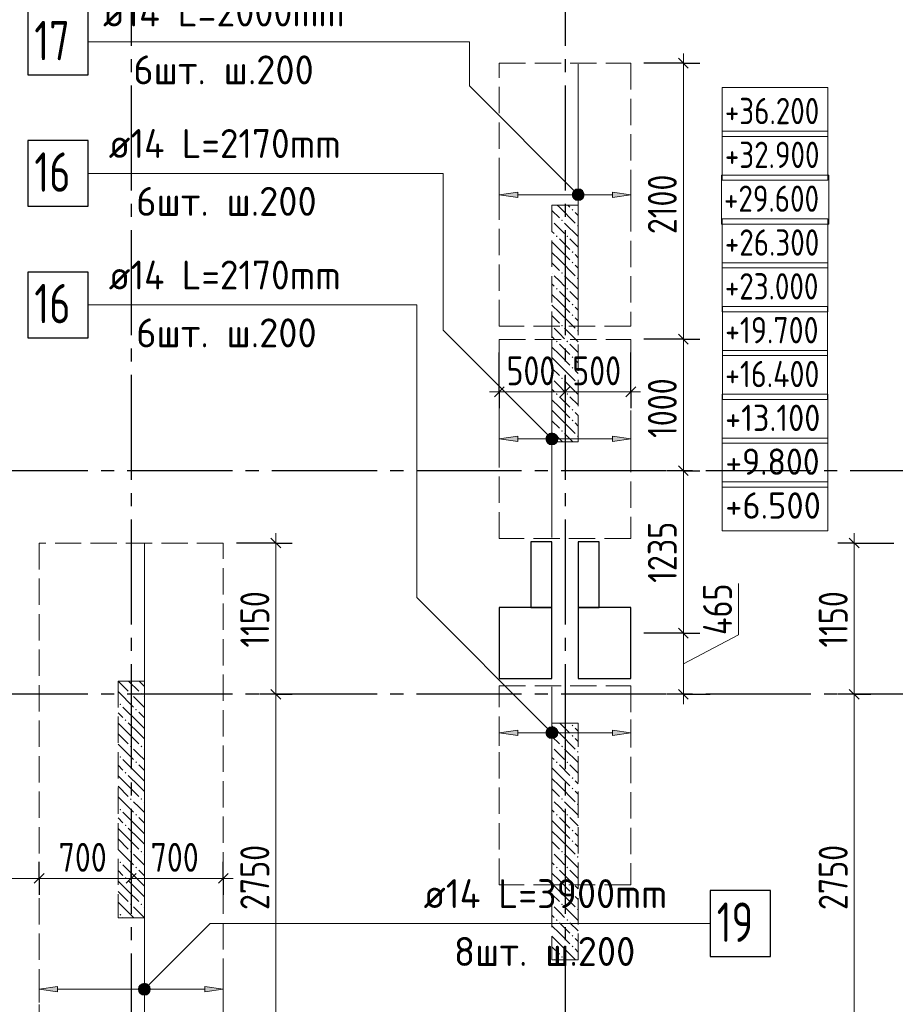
# Model space of a CAD drawing. Header units: millimetres. Extents: x 0 to 61017, y 0 to 42000.
# Tile 15 of 24: x 24091 to 30752, y 24742 to 32230. Entities that reach past the tile are written whole.
import ezdxf

# ---------------------------------------------------------------- set-up
doc = ezdxf.new("R2010")
doc.units = ezdxf.units.MM
doc.linetypes.add('______2', pattern=[270, 200, -70])
doc.linetypes.add('______5', pattern=[1100, 800, -100, 100, -100])
for name, color, linetype, lineweight in [('Standard', 7, 'Continuous', 25), ('Высотные отметки', 7, 'Continuous', 25), ('ДОП Верх по У', 7, 'Continuous', 25), ('ЖБ Пилон', 180, 'Continuous', 25), ('Оси', 40, '______5', 18), ('Позиционная метка номер позиции', 7, 'Continuous', 13), ('Примечания', 7, 'Continuous', 25)]:
    doc.layers.add(name, color=color, linetype=linetype, lineweight=lineweight)
doc.layers.add('ЖБ Перекрытие верхний уровень', color=7, linetype='Continuous', lineweight=25, true_color=0xe0e0ff)
doc.styles.add('GOST 2.304-81', font='txt')
doc.styles.add('ISOCPEUR', font='txt')

msp = doc.modelspace()

# ---------------------------------------------------------------- hatches: boundary and pattern name
at = {"layer": 'ДОП Верх по У', "linetype": 'Continuous', "lineweight": 13, "transparency": 33554687}
for points in [[(28307.7, 30917.7), (28321.2, 30866.7), (28321.2, 30931.2)], [(28321.2, 30931.2), (28340, 30861.5), (28340, 30936.5)], [(28321.2, 30931.2), (28321.2, 30866.7), (28340, 30861.5)], [(28340, 30936.5), (28340, 30861.5), (28358.7, 30866.7)], [(28340, 30936.5), (28358.7, 30866.7), (28358.7, 30931.2)], [(28358.7, 30931.2), (28358.7, 30866.7), (28372.2, 30880.2)], [(28358.7, 30931.2), (28372.2, 30880.2), (28372.2, 30917.7)], [(28307.7, 30880.2), (28307.7, 30917.7), (28302.5, 30899)], [(28307.7, 30917.7), (28307.7, 30880.2), (28321.2, 30866.7)], [(28372.2, 30917.7), (28372.2, 30880.2), (28377.5, 30899)], [(28600, 30879), (28740, 30899), (28600, 30919)], [(28107.7, 29023.2), (28107.7, 29060.7), (28102.5, 29042)], [(28107.7, 29060.7), (28121.2, 29009.7), (28121.2, 29074.2)], [(28107.7, 29060.7), (28107.7, 29023.2), (28121.2, 29009.7)], [(28121.2, 29074.2), (28140, 29004.5), (28140, 29079.5)], [(28121.2, 29074.2), (28121.2, 29009.7), (28140, 29004.5)], [(28140, 29079.5), (28140, 29004.5), (28158.7, 29009.7)], [(28140, 29079.5), (28158.7, 29009.7), (28158.7, 29074.2)], [(28158.7, 29074.2), (28158.7, 29009.7), (28172.2, 29023.2)], [(28158.7, 29074.2), (28172.2, 29023.2), (28172.2, 29060.7)], [(28172.2, 29060.7), (28172.2, 29023.2), (28177.5, 29042)], [(28600, 29022), (28740, 29042), (28600, 29062)], [(28107.7, 26789.1), (28107.7, 26826.6), (28102.5, 26807.8)], [(28107.7, 26826.6), (28121.2, 26775.6), (28121.2, 26840.1)], [(28107.7, 26826.6), (28107.7, 26789.1), (28121.2, 26775.6)], [(28121.2, 26840.1), (28140, 26770.3), (28140, 26845.3)], [(28121.2, 26840.1), (28121.2, 26775.6), (28140, 26770.3)], [(28140, 26845.3), (28140, 26770.3), (28158.7, 26775.6)], [(28140, 26845.3), (28158.7, 26775.6), (28158.7, 26840.1)], [(28158.7, 26840.1), (28158.7, 26775.6), (28172.2, 26789.1)], [(28158.7, 26840.1), (28172.2, 26789.1), (28172.2, 26826.6)], [(28172.2, 26826.6), (28172.2, 26789.1), (28177.5, 26807.8)], [(28600, 26787.8), (28740, 26807.8), (28600, 26827.8)], [(25007.7, 24838.2), (25007.7, 24875.7), (25002.5, 24857)], [(25007.7, 24875.7), (25021.2, 24824.7), (25021.2, 24889.2)], [(25007.7, 24875.7), (25007.7, 24838.2), (25021.2, 24824.7)], [(25021.2, 24889.2), (25040, 24819.5), (25040, 24894.5)], [(25021.2, 24889.2), (25021.2, 24824.7), (25040, 24819.5)], [(25040, 24894.5), (25040, 24819.5), (25058.7, 24824.7)], [(25040, 24894.5), (25058.7, 24824.7), (25058.7, 24889.2)], [(25058.7, 24889.2), (25058.7, 24824.7), (25072.2, 24838.2)], [(25058.7, 24889.2), (25072.2, 24838.2), (25072.2, 24875.7)], [(25072.2, 24875.7), (25072.2, 24838.2), (25077.5, 24857)], [(25500, 24837), (25640, 24857), (25500, 24877)]]:
    msp.add_hatch(color=7, dxfattribs=at).paths.add_polyline_path(points)
for points in [[(27880, 30879), (27740, 30899), (27880, 30919)], [(27880, 29022), (27740, 29042), (27880, 29062)], [(27880, 26787.8), (27740, 26807.8), (27880, 26827.8)], [(24380, 24837), (24240, 24857), (24380, 24877)]]:
    msp.add_hatch(color=7, dxfattribs=at).paths.add_polyline_path(points, flags=16)
at = {"layer": 'ЖБ Пилон', "linetype": 'Continuous', "lineweight": 18, "transparency": 33554687}
for points in [[(28290.5, 30783.1), (28296.9, 30789.6), (28303.4, 30783.1), (28296.9, 30776.6)], [(28140, 30706.6), (28143.5, 30703.1), (28140, 30699.7)], [(28210.4, 30703.1), (28216.9, 30709.6), (28223.4, 30703.1), (28216.9, 30696.6)], [(28330.5, 30663.1), (28337, 30669.6), (28340, 30666.6), (28340, 30659.7), (28337, 30656.6)], [(28170.5, 30583.1), (28177, 30589.6), (28183.5, 30583.1), (28177, 30576.6)], [(28250.5, 30583.1), (28257, 30589.6), (28263.5, 30583.1), (28257, 30576.6)], [(28290.5, 30463.1), (28296.9, 30469.6), (28303.4, 30463.1), (28296.9, 30456.6)], [(28290.5, 30383.1), (28296.9, 30389.6), (28303.4, 30383.1), (28296.9, 30376.6)], [(28140, 30306.6), (28143.5, 30303.1), (28140, 30299.7)], [(28210.4, 30303.1), (28216.9, 30309.6), (28223.4, 30303.1), (28216.9, 30296.6)], [(28330.5, 30263.1), (28337, 30269.6), (28340, 30266.6), (28340, 30259.7), (28337, 30256.6)], [(28170.5, 30183.1), (28177, 30189.6), (28183.5, 30183.1), (28177, 30176.6)], [(28250.5, 30183.1), (28257, 30189.6), (28263.5, 30183.1), (28257, 30176.6)], [(28290.5, 30063.1), (28296.9, 30069.6), (28303.4, 30063.1), (28296.9, 30056.6)], [(28290.5, 29983.1), (28296.9, 29989.6), (28303.4, 29983.1), (28296.9, 29976.6)], [(28140, 29906.6), (28143.5, 29903.1), (28140, 29899.7)], [(28210.4, 29903.1), (28216.9, 29909.6), (28223.4, 29903.1), (28216.9, 29896.6)], [(28330.5, 29863.1), (28337, 29869.6), (28340, 29866.6), (28340, 29859.7), (28337, 29856.6)], [(28170.5, 29783.1), (28177, 29789.6), (28183.5, 29783.1), (28177, 29776.6)], [(28250.5, 29783.1), (28257, 29789.6), (28263.5, 29783.1), (28257, 29776.6)], [(28290.5, 29663.1), (28296.9, 29669.6), (28303.4, 29663.1), (28296.9, 29656.6)], [(28290.5, 29583.1), (28296.9, 29589.6), (28303.4, 29583.1), (28296.9, 29576.6)], [(28140, 29506.6), (28143.5, 29503.1), (28140, 29499.7)], [(28210.4, 29503.1), (28216.9, 29509.6), (28223.4, 29503.1), (28216.9, 29496.6)], [(28330.5, 29463.1), (28337, 29469.6), (28340, 29466.6), (28340, 29459.7), (28337, 29456.6)], [(28170.5, 29383.1), (28177, 29389.6), (28183.5, 29383.1), (28177, 29376.6)], [(28250.5, 29383.1), (28257, 29389.6), (28263.5, 29383.1), (28257, 29376.6)], [(28290.5, 29263.1), (28296.9, 29269.6), (28303.4, 29263.1), (28296.9, 29256.6)], [(28290.5, 29183.1), (28296.9, 29189.6), (28303.4, 29183.1), (28296.9, 29176.6)], [(28140, 29106.6), (28143.5, 29103.1), (28140, 29099.7)], [(28210.4, 29103.1), (28216.9, 29109.6), (28223.4, 29103.1), (28216.9, 29096.6)], [(28330.5, 29063.1), (28337, 29069.6), (28340, 29066.6), (28340, 29059.7), (28337, 29056.6)], [(24930.5, 27103.1), (24937, 27109.6), (24943.5, 27103.1), (24937, 27096.6)], [(25010.4, 27103.1), (25016.9, 27109.6), (25023.4, 27103.1), (25016.9, 27096.6)], [(24850.5, 27023.1), (24857, 27029.6), (24863.5, 27023.1), (24857, 27016.6)], [(24970.5, 26983.1), (24977, 26989.6), (24983.5, 26983.1), (24977, 26976.6)], [(24890.5, 26903.1), (24897, 26909.6), (24903.4, 26903.1), (24897, 26896.6)], [(28290.5, 26863.1), (28296.9, 26869.6), (28303.4, 26863.1), (28296.9, 26856.6)], [(28290.5, 26783.1), (28296.9, 26789.6), (28303.4, 26783.1), (28296.9, 26776.6)], [(24930.5, 26703.1), (24937, 26709.6), (24943.5, 26703.1), (24937, 26696.6)], [(25010.4, 26703.1), (25016.9, 26709.6), (25023.4, 26703.1), (25016.9, 26696.6)], [(28140, 26706.6), (28143.5, 26703.1), (28140, 26699.7)], [(28210.4, 26703.1), (28216.9, 26709.6), (28223.4, 26703.1), (28216.9, 26696.6)], [(28330.5, 26663.1), (28337, 26669.6), (28340, 26666.6), (28340, 26659.7), (28337, 26656.6)], [(24850.5, 26623.1), (24857, 26629.6), (24863.5, 26623.1), (24857, 26616.6)], [(24970.5, 26583.1), (24977, 26589.6), (24983.5, 26583.1), (24977, 26576.6)], [(28170.5, 26583.1), (28177, 26589.6), (28183.5, 26583.1), (28177, 26576.6)], [(28250.5, 26583.1), (28257, 26589.6), (28263.5, 26583.1), (28257, 26576.6)], [(24890.5, 26503.1), (24897, 26509.6), (24903.4, 26503.1), (24897, 26496.6)], [(28290.5, 26463.1), (28296.9, 26469.6), (28303.4, 26463.1), (28296.9, 26456.6)], [(28290.5, 26383.1), (28296.9, 26389.6), (28303.4, 26383.1), (28296.9, 26376.6)], [(24930.5, 26303.1), (24937, 26309.6), (24943.5, 26303.1), (24937, 26296.6)], [(25010.4, 26303.1), (25016.9, 26309.6), (25023.4, 26303.1), (25016.9, 26296.6)], [(28140, 26306.6), (28143.5, 26303.1), (28140, 26299.7)], [(28210.4, 26303.1), (28216.9, 26309.6), (28223.4, 26303.1), (28216.9, 26296.6)], [(24850.5, 26223.1), (24857, 26229.6), (24863.5, 26223.1), (24857, 26216.6)], [(28330.5, 26263.1), (28337, 26269.6), (28340, 26266.6), (28340, 26259.7), (28337, 26256.6)], [(24970.5, 26183.1), (24977, 26189.6), (24983.5, 26183.1), (24977, 26176.6)], [(28170.5, 26183.1), (28177, 26189.6), (28183.5, 26183.1), (28177, 26176.6)], [(28250.5, 26183.1), (28257, 26189.6), (28263.5, 26183.1), (28257, 26176.6)], [(24890.5, 26103.1), (24897, 26109.6), (24903.4, 26103.1), (24897, 26096.6)], [(28290.5, 26063.1), (28296.9, 26069.6), (28303.4, 26063.1), (28296.9, 26056.6)], [(28290.5, 25983.1), (28296.9, 25989.6), (28303.4, 25983.1), (28296.9, 25976.6)], [(24930.5, 25903.1), (24937, 25909.6), (24943.5, 25903.1), (24937, 25896.6)], [(25010.4, 25903.1), (25016.9, 25909.6), (25023.4, 25903.1), (25016.9, 25896.6)], [(28140, 25906.6), (28143.5, 25903.1), (28140, 25899.7)], [(28210.4, 25903.1), (28216.9, 25909.6), (28223.4, 25903.1), (28216.9, 25896.6)], [(28330.5, 25863.1), (28337, 25869.6), (28340, 25866.6), (28340, 25859.7), (28337, 25856.6)], [(24850.5, 25823.1), (24857, 25829.6), (24863.5, 25823.1), (24857, 25816.6)], [(24970.5, 25783.1), (24977, 25789.6), (24983.5, 25783.1), (24977, 25776.6)], [(28170.5, 25783.1), (28177, 25789.6), (28183.5, 25783.1), (28177, 25776.6)], [(28250.5, 25783.1), (28257, 25789.6), (28263.5, 25783.1), (28257, 25776.6)], [(24890.5, 25703.1), (24897, 25709.6), (24903.4, 25703.1), (24897, 25696.6)], [(28290.5, 25663.1), (28296.9, 25669.6), (28303.4, 25663.1), (28296.9, 25656.6)], [(28290.5, 25583.1), (28296.9, 25589.6), (28303.4, 25583.1), (28296.9, 25576.6)], [(24930.5, 25503.1), (24937, 25509.6), (24943.5, 25503.1), (24937, 25496.6)], [(25010.4, 25503.1), (25016.9, 25509.6), (25023.4, 25503.1), (25016.9, 25496.6)], [(28140, 25506.6), (28143.5, 25503.1), (28140, 25499.7)], [(28210.4, 25503.1), (28216.9, 25509.6), (28223.4, 25503.1), (28216.9, 25496.6)], [(28330.5, 25463.1), (28337, 25469.6), (28340, 25466.6), (28340, 25459.7), (28337, 25456.6)], [(24850.5, 25423.1), (24857, 25429.6), (24863.5, 25423.1), (24857, 25416.6)], [(28170.5, 25383.1), (28177, 25389.6), (28183.5, 25383.1), (28177, 25376.6)], [(28250.5, 25383.1), (28257, 25389.6), (28263.5, 25383.1), (28257, 25376.6)], [(28290.5, 25263.1), (28296.9, 25269.6), (28303.4, 25263.1), (28296.9, 25256.6)], [(28290.5, 25183.1), (28296.9, 25189.6), (28303.4, 25183.1), (28296.9, 25176.6)], [(28140, 25106.6), (28143.5, 25103.1), (28140, 25099.7)], [(28210.4, 25103.1), (28216.9, 25109.6), (28223.4, 25103.1), (28216.9, 25096.6)]]:
    msp.add_hatch(color=7, dxfattribs=at).paths.add_polyline_path(points, flags=16)
at = {"layer": 'Позиционная метка номер позиции', "linetype": 'Continuous', "lineweight": 13, "transparency": 33554687}
for points in [[(28308.2, 30867.2), (28351.4, 30942.3), (28296.7, 30887.5)], [(28296.7, 30887.5), (28351.4, 30942.3), (28328.5, 30942.3)], [(28296.7, 30887.5), (28328.5, 30942.3), (28296.7, 30910.5)], [(28296.7, 30910.5), (28328.5, 30942.3), (28308.2, 30930.8)], [(28308.2, 30867.2), (28371.8, 30930.8), (28351.4, 30942.3)], [(28328.5, 30855.7), (28371.8, 30930.8), (28308.2, 30867.2)], [(28328.5, 30855.7), (28383.3, 30910.5), (28371.8, 30930.8)], [(28351.4, 30855.7), (28383.3, 30910.5), (28328.5, 30855.7)], [(28351.4, 30855.7), (28383.3, 30887.5), (28383.3, 30910.5)], [(28383.3, 30887.5), (28351.4, 30855.7), (28371.8, 30867.2)], [(28108.2, 29010.2), (28151.4, 29085.3), (28096.7, 29030.5)], [(28096.7, 29030.5), (28151.4, 29085.3), (28128.5, 29085.3)], [(28096.7, 29030.5), (28128.5, 29085.3), (28096.7, 29053.5)], [(28096.7, 29053.5), (28128.5, 29085.3), (28108.2, 29073.8)], [(28108.2, 29010.2), (28171.8, 29073.8), (28151.4, 29085.3)], [(28128.5, 28998.7), (28171.8, 29073.8), (28108.2, 29010.2)], [(28128.5, 28998.7), (28183.3, 29053.5), (28171.8, 29073.8)], [(28151.4, 28998.7), (28183.3, 29053.5), (28128.5, 28998.7)], [(28151.4, 28998.7), (28183.3, 29030.5), (28183.3, 29053.5)], [(28183.3, 29030.5), (28151.4, 28998.7), (28171.8, 29010.2)], [(28108.2, 26776), (28151.4, 26851.1), (28096.7, 26796.4)], [(28096.7, 26796.4), (28151.4, 26851.1), (28128.5, 26851.1)], [(28096.7, 26796.4), (28128.5, 26851.1), (28096.7, 26819.3)], [(28096.7, 26819.3), (28128.5, 26851.1), (28108.2, 26839.7)], [(28108.2, 26776), (28171.8, 26839.7), (28151.4, 26851.1)], [(28128.5, 26764.6), (28171.8, 26839.7), (28108.2, 26776)], [(28128.5, 26764.6), (28183.3, 26819.3), (28171.8, 26839.7)], [(28151.4, 26764.6), (28183.3, 26819.3), (28128.5, 26764.6)], [(28151.4, 26764.6), (28183.3, 26796.4), (28183.3, 26819.3)], [(28183.3, 26796.4), (28151.4, 26764.6), (28171.8, 26776)], [(24996.7, 24868.5), (25071.8, 24825.2), (25008.2, 24888.8)], [(24996.7, 24845.6), (25051.4, 24813.7), (24996.7, 24868.5)], [(24996.7, 24868.5), (25051.4, 24813.7), (25071.8, 24825.2)], [(25008.2, 24888.8), (25083.3, 24845.6), (25028.5, 24900.3)], [(25008.2, 24888.8), (25071.8, 24825.2), (25083.3, 24845.6)], [(25028.5, 24900.3), (25083.3, 24845.6), (25083.3, 24868.5)], [(25028.5, 24900.3), (25083.3, 24868.5), (25051.4, 24900.3)], [(25051.4, 24900.3), (25083.3, 24868.5), (25071.8, 24888.8)], [(25028.5, 24813.7), (24996.7, 24845.6), (25008.2, 24825.2)], [(24996.7, 24845.6), (25028.5, 24813.7), (25051.4, 24813.7)]]:
    msp.add_hatch(color=7, dxfattribs=at).paths.add_polyline_path(points)

# ---------------------------------------------------------------- linework, layer by layer
at = {"layer": 'Standard', "color": 7, "linetype": 'Continuous', "lineweight": 13, "transparency": 33554687}
for p, q in [((29140, 31899), (29140, 31974)), ((29140, 29800), (29140, 28800)), ((27740, 29400), (27665, 29400)), ((27740, 29400), (28240, 29400)), ((28240, 29400), (28740, 29400)), ((28740, 29400), (28815, 29400)), ((29140, 28800), (29140, 27564.8)), ((26040, 28250), (26040, 28325)), ((30440, 28250), (30440, 28325)), ((29560.1, 27551.2), (29560.1, 27942)), ((29140, 27564.8), (29140, 27100)), ((29140, 27332.4), (29560.1, 27551.2)), ((26040, 27100), (26040, 24350)), ((29140, 27100), (29140, 27025)), ((30440, 27100), (30440, 24350)), ((24240, 25700), (22990, 25700)), ((24940, 25700), (24240, 25700)), ((25640, 25700), (24940, 25700)), ((25640, 25700), (25715, 25700))]:
    msp.add_line(p, q, dxfattribs=at)
at = {"layer": 'Standard', "color": 251, "linetype": 'Continuous', "lineweight": -3, "true_color": 0x656565, "transparency": 33554687}
for p, q in [((29140, 31899), (28840, 31899)), ((29140, 31899), (29015, 31899)), ((29140, 31899), (29265, 31899)), ((29140, 29800), (29015, 29800)), ((29140, 29800), (29265, 29800)), ((27740, 29400), (27740, 29700)), ((28740, 29400), (28740, 29700)), ((27740, 29400), (27740, 29525)), ((28240, 29400), (28240, 29525)), ((28740, 29400), (28740, 29525)), ((27740, 29400), (27740, 29275)), ((28240, 29400), (28240, 29275)), ((28240, 29400), (28240, 29400)), ((28740, 29400), (28740, 29275)), ((29140, 28800), (29015, 28800)), ((29140, 28800), (29265, 28800)), ((29140, 28800), (29140, 28800)), ((26040, 28250), (25740, 28250)), ((26040, 28250), (25915, 28250)), ((26040, 28250), (26165, 28250)), ((30440, 28250), (30315, 28250)), ((30440, 28250), (30565, 28250)), ((30440, 28250), (30740, 28250)), ((29140, 27564.8), (28840, 27564.8)), ((29140, 27564.8), (29015, 27564.8)), ((29140, 27564.8), (29265, 27564.8)), ((26040, 27100), (25915, 27100)), ((26040, 27100), (26165, 27100)), ((26040, 27100), (26040, 27100)), ((29140, 27100), (29015, 27100)), ((29140, 27100), (29265, 27100)), ((29140, 27100), (29344.5, 27100)), ((30440, 27100), (30315, 27100)), ((30440, 27100), (30565, 27100)), ((30440, 27100), (30440, 27100)), ((24240, 25700), (24240, 25825)), ((24940, 25700), (24940, 25825)), ((25640, 25700), (25640, 25825)), ((24240, 25700), (24240, 25575)), ((24240, 25700), (24240, 25700)), ((24940, 25700), (24940, 25575)), ((24940, 25700), (24940, 25700)), ((25640, 25700), (25640, 25575)), ((25640, 25700), (25640, 25700))]:
    msp.add_line(p, q, dxfattribs=at)
at = {"layer": 'Standard', "color": 7, "linetype": 'Continuous', "lineweight": 25, "transparency": 33554687}
for p, q in [((29102.5, 31936.5), (29177.5, 31861.5)), ((29102.5, 29837.5), (29177.5, 29762.5)), ((27702.5, 29362.5), (27777.5, 29437.5)), ((28202.5, 29362.5), (28277.5, 29437.5)), ((28702.5, 29362.5), (28777.5, 29437.5)), ((29102.5, 28837.5), (29177.5, 28762.5)), ((26002.5, 28287.5), (26077.5, 28212.5)), ((27980, 28260), (27980, 27760)), ((28140, 28260), (27980, 28260)), ((28140, 27760), (28140, 28260)), ((28340, 28260), (28340, 27760)), ((28500, 28260), (28340, 28260)), ((28500, 27760), (28500, 28260)), ((30402.5, 28287.5), (30477.5, 28212.5)), ((27740, 27759.8), (27740, 27219.8)), ((28140, 27759.8), (27740, 27759.8)), ((27980, 27760), (28140, 27760)), ((28140, 27219.8), (28140, 27759.8)), ((28340, 27760), (28500, 27760)), ((28340, 27759.8), (28340, 27219.8)), ((28740, 27759.8), (28340, 27759.8)), ((28740, 27219.8), (28740, 27759.8)), ((29102.5, 27602.3), (29177.5, 27527.3)), ((27740, 27219.8), (28140, 27219.8)), ((28340, 27219.8), (28740, 27219.8)), ((26002.5, 27137.5), (26077.5, 27062.5)), ((29102.5, 27137.5), (29177.5, 27062.5)), ((30402.5, 27137.5), (30477.5, 27062.5)), ((24277.5, 25737.5), (24202.5, 25662.5)), ((24977.5, 25737.5), (24902.5, 25662.5)), ((25677.5, 25737.5), (25602.5, 25662.5))]:
    msp.add_line(p, q, dxfattribs=at)
at = {"layer": 'Standard', "color": 7, "linetype": 'Continuous', "lineweight": 13, "transparency": 33554687}
for points in [[(29140, 31899), (29140, 30504.1), (29140, 30504.1), (29140, 30206.3), (29140, 30206.3), (29140, 29800)], [(26040, 28250), (26040, 27363.2), (26040, 27363.2), (26040, 27100)], [(30440, 28250), (30440, 27365.8), (30440, 27365.8), (30440, 27100)]]:
    msp.add_lwpolyline(points, dxfattribs=at)
at = {"layer": 'Standard', "color": 251, "linetype": 'Continuous', "lineweight": -3, "true_color": 0x656565, "transparency": 33554687}
msp.add_lwpolyline([(29140, 29800), (29123, 29800), (29123, 29800), (29123, 29800), (29123, 29800), (28840, 29800)], dxfattribs=at)
at = {"layer": 'Высотные отметки', "color": 7, "linetype": 'Continuous', "lineweight": 18, "transparency": 33554687}
for points in [[(29435.7, 31342.1), (30239, 31342.1), (30239, 31715.4), (29435.7, 31715.4), (29435.7, 31342.1)], [(29435.7, 31008.8), (30239, 31008.8), (30239, 31382.1), (29435.7, 31382.1), (29435.7, 31008.8)], [(29429, 30675.4), (30245.7, 30675.4), (30245.7, 31048.8), (29429, 31048.8), (29429, 30675.4)], [(29435.7, 30342.1), (30239, 30342.1), (30239, 30715.4), (29435.7, 30715.4), (29435.7, 30342.1)], [(29435.7, 30008.8), (30239, 30008.8), (30239, 30382.1), (29435.7, 30382.1), (29435.7, 30008.8)], [(29437, 29675.4), (30237.7, 29675.4), (30237.7, 30048.8), (29437, 30048.8), (29437, 29675.4)], [(29437, 29342.1), (30237.7, 29342.1), (30237.7, 29715.4), (29437, 29715.4), (29437, 29342.1)], [(29435.5, 29008.8), (30237.9, 29008.8), (30237.9, 29382.1), (29435.5, 29382.1), (29435.5, 29008.8)], [(29436.2, 28675.4), (30238.5, 28675.4), (30238.5, 29048.8), (29436.2, 29048.8), (29436.2, 28675.4)], [(29434.6, 28342.1), (30240.1, 28342.1), (30240.1, 28715.4), (29434.6, 28715.4), (29434.6, 28342.1)]]:
    msp.add_lwpolyline(points, dxfattribs=at)
at = {"layer": 'ДОП Верх по У', "color": 7, "linetype": 'Continuous', "lineweight": 13, "transparency": 33554687}
for p, q in [((24704.7, 32061), (26812.7, 32061)), ((24748.7, 31061), (26812.7, 31061)), ((24748.7, 30061), (26812.7, 30061)), ((27143.9, 25357), (29251.9, 25357))]:
    msp.add_line(p, q, dxfattribs=at)
at = {"layer": 'ДОП Верх по У', "color": 7, "linetype": 'Continuous', "lineweight": 18, "transparency": 33554687}
for p, q in [((28340, 31892), (28340, 29906)), ((28140, 29792), (28140, 28292)), ((25040, 28243), (25040, 24357)), ((28140, 25657.8), (28140, 27157.8))]:
    msp.add_line(p, q, dxfattribs=at)
at = {"layer": 'ДОП Верх по У', "color": 251, "linetype": 'Continuous', "lineweight": 13, "true_color": 0x494949, "transparency": 33554687}
for p, q in [((27740, 30899), (27740, 30999)), ((28740, 30899), (28740, 30999)), ((28340, 30936.5), (28340, 30936.5)), ((27740, 30899), (27880, 30919)), ((27880, 30879), (27740, 30899)), ((27740, 30899), (27740, 30799)), ((27740, 30899), (27740, 30899)), ((27880, 30919), (27880, 30879)), ((27880, 30899), (28310, 30899)), ((28340, 30861.5), (28340, 30861.5)), ((28370, 30899), (28600, 30899)), ((28740, 30899), (28600, 30919)), ((28600, 30919), (28600, 30879)), ((28600, 30879), (28740, 30899)), ((28740, 30899), (28740, 30799)), ((28740, 30899), (28740, 30899)), ((27740, 29042), (27740, 29142)), ((28740, 29042), (28740, 29142)), ((27740, 29042), (27880, 29062)), ((27880, 29062), (27880, 29022)), ((28140, 29079.5), (28140, 29079.5)), ((28740, 29042), (28600, 29062)), ((28600, 29062), (28600, 29022)), ((27880, 29022), (27740, 29042)), ((27740, 29042), (27740, 28942)), ((27740, 29042), (27740, 29042)), ((27880, 29042), (28110, 29042)), ((28140, 29004.5), (28140, 29004.5)), ((28170, 29042), (28600, 29042)), ((28600, 29022), (28740, 29042)), ((28740, 29042), (28740, 28942)), ((28740, 29042), (28740, 29042)), ((27740, 26807.8), (27740, 26907.8)), ((28740, 26807.8), (28740, 26907.8)), ((27740, 26807.8), (27880, 26827.8)), ((27880, 26787.8), (27740, 26807.8)), ((27740, 26807.8), (27740, 26707.8)), ((27740, 26807.8), (27740, 26807.8)), ((27880, 26827.8), (27880, 26787.8)), ((27880, 26807.8), (28110, 26807.8)), ((28140, 26845.3), (28140, 26845.3)), ((28170, 26807.8), (28600, 26807.8)), ((28740, 26807.8), (28600, 26827.8)), ((28600, 26827.8), (28600, 26787.8)), ((28600, 26787.8), (28740, 26807.8)), ((28740, 26807.8), (28740, 26707.8)), ((28740, 26807.8), (28740, 26807.8)), ((28140, 26770.3), (28140, 26770.3)), ((24240, 24857), (24240, 24957)), ((25640, 24857), (25640, 24957)), ((24240, 24857), (24380, 24877)), ((24380, 24877), (24380, 24837)), ((25040, 24894.5), (25040, 24894.5)), ((25640, 24857), (25500, 24877)), ((25500, 24877), (25500, 24837)), ((24380, 24837), (24240, 24857)), ((24240, 24857), (24240, 24757)), ((24240, 24857), (24240, 24857)), ((24380, 24857), (25010, 24857)), ((25040, 24819.5), (25040, 24819.5)), ((25070, 24857), (25500, 24857)), ((25500, 24837), (25640, 24857)), ((25640, 24857), (25640, 24757)), ((25640, 24857), (25640, 24857))]:
    msp.add_line(p, q, dxfattribs=at)
at = {"layer": 'ДОП Верх по У', "color": 7, "linetype": 'Continuous', "lineweight": 25, "transparency": 33554687}
for points in [[(24152.7, 31811), (24612.7, 31811), (24612.7, 32311), (24152.7, 32311), (24152.7, 31811)], [(24152.7, 30811), (24612.7, 30811), (24612.7, 31311), (24152.7, 31311), (24152.7, 30811)], [(24152.7, 29811), (24612.7, 29811), (24612.7, 30311), (24152.7, 30311), (24152.7, 29811)], [(29343.9, 25107), (29803.9, 25107), (29803.9, 25607), (29343.9, 25607), (29343.9, 25107)]]:
    msp.add_lwpolyline(points, dxfattribs=at)
at = {"layer": 'ДОП Верх по У', "color": 251, "linetype": 'Continuous', "lineweight": 13, "true_color": 0x494949, "transparency": 33554687}
for centre in [(28340, 30899), (28140, 29042), (28140, 26807.8), (25040, 24857)]:
    msp.add_circle(centre, 37.5, dxfattribs=at)
at = {"layer": 'ЖБ Перекрытие верхний уровень', "color": 7, "linetype": 'Continuous', "lineweight": 18, "transparency": 33554687}
for p, q in [((28140, 28260), (27980, 28260)), ((27980, 28260), (27980, 27760)), ((28140, 27760), (28140, 28260)), ((28500, 28260), (28340, 28260)), ((28340, 28260), (28340, 27760)), ((28500, 27760), (28500, 28260)), ((28140, 27759.8), (27740, 27759.8)), ((27740, 27759.8), (27740, 27219.8)), ((27980, 27760), (28140, 27760)), ((28140, 27219.8), (28140, 27759.8)), ((28340, 27760), (28500, 27760)), ((28740, 27759.8), (28340, 27759.8)), ((28340, 27759.8), (28340, 27219.8)), ((28740, 27219.8), (28740, 27759.8)), ((27740, 27219.8), (28140, 27219.8)), ((28340, 27219.8), (28740, 27219.8))]:
    msp.add_line(p, q, dxfattribs=at)
at = {"layer": 'ЖБ Пилон', "color": 253, "linetype": '______2', "lineweight": 13, "true_color": 0xa0a0a0, "transparency": 33554687}
for p, q in [((28140, 30820), (28140, 29020)), ((28340, 30820), (28140, 30820)), ((28340, 29020), (28340, 30820)), ((28140, 29020), (28340, 29020)), ((24840, 27200), (24840, 25400)), ((25040, 27200), (24840, 27200)), ((25040, 25400), (25040, 27200)), ((28140, 26880), (28140, 25080)), ((28340, 26880), (28140, 26880)), ((28340, 25080), (28340, 26880)), ((24840, 25400), (25040, 25400)), ((28140, 25080), (28340, 25080))]:
    msp.add_line(p, q, dxfattribs=at)
at = {"layer": 'ЖБ Пилон', "color": 9, "linetype": 'Continuous', "lineweight": 18, "true_color": 0xc7c7c7, "transparency": 33554687}
for p, q in [((28140, 30780.1), (28196.9, 30723.1)), ((28180.1, 30820), (28196.9, 30803.1)), ((28196.9, 30803.1), (28316.9, 30683.1)), ((28260.1, 30820), (28277, 30803.1)), ((28316.9, 30763.1), (28340, 30740.1)), ((28196.9, 30643.1), (28157, 30683.1)), ((28237, 30603.1), (28196.9, 30643.1)), ((28237, 30683.1), (28340, 30580.1)), ((28140, 30620.1), (28157, 30603.1)), ((28196.9, 30563.1), (28277, 30483.1)), ((28277, 30563.1), (28340, 30500.1)), ((28196.9, 30483.1), (28140, 30540.1)), ((28196.9, 30483.1), (28277, 30403.1)), ((28140, 30460.1), (28196.9, 30403.1)), ((28196.9, 30403.1), (28316.9, 30283.1)), ((28340, 30420.1), (28316.9, 30443.1)), ((28140, 30380.1), (28196.9, 30323.1)), ((28316.9, 30363.1), (28340, 30340.1)), ((28196.9, 30243.1), (28157, 30283.1)), ((28237, 30283.1), (28340, 30180.1)), ((28140, 30220.1), (28157, 30203.1)), ((28237, 30203.1), (28196.9, 30243.1)), ((28196.9, 30083.1), (28140, 30140.1)), ((28196.9, 30163.1), (28277, 30083.1)), ((28277, 30163.1), (28340, 30100.1)), ((28140, 30060.1), (28196.9, 30003.1)), ((28196.9, 30083.1), (28277, 30003.1)), ((28340, 30020.1), (28316.9, 30043.1)), ((28140, 29980.1), (28196.9, 29923.1)), ((28196.9, 30003.1), (28316.9, 29883.1)), ((28316.9, 29963.1), (28340, 29940.1)), ((28196.9, 29843.1), (28157, 29883.1)), ((28237, 29883.1), (28340, 29780.1)), ((28140, 29820.1), (28157, 29803.1)), ((28237, 29803.1), (28196.9, 29843.1)), ((28196.9, 29683.1), (28140, 29740.1)), ((28196.9, 29763.1), (28277, 29683.1)), ((28277, 29763.1), (28340, 29700.1)), ((28140, 29660.1), (28196.9, 29603.1)), ((28196.9, 29683.1), (28277, 29603.1)), ((28140, 29580.1), (28196.9, 29523.1)), ((28196.9, 29603.1), (28316.9, 29483.1)), ((28340, 29620.1), (28316.9, 29643.1)), ((28316.9, 29563.1), (28340, 29540.1)), ((28196.9, 29443.1), (28157, 29483.1)), ((28237, 29403.1), (28196.9, 29443.1)), ((28237, 29483.1), (28340, 29380.1)), ((28140, 29420.1), (28157, 29403.1)), ((28196.9, 29363.1), (28277, 29283.1)), ((28277, 29363.1), (28340, 29300.1)), ((28196.9, 29283.1), (28140, 29340.1)), ((28196.9, 29283.1), (28277, 29203.1)), ((28140, 29260.1), (28196.9, 29203.1)), ((28196.9, 29203.1), (28316.9, 29083.1)), ((28340, 29220.1), (28316.9, 29243.1)), ((28140, 29180.1), (28196.9, 29123.1)), ((28316.9, 29163.1), (28340, 29140.1)), ((28196.9, 29043.1), (28157, 29083.1)), ((28237, 29083.1), (28300.1, 29020)), ((28140, 29020.1), (28140.1, 29020)), ((28220.1, 29020), (28196.9, 29043.1)), ((24840.1, 27200), (24916.9, 27123.1)), ((24920.1, 27200), (24997, 27123.1)), ((25000.1, 27200), (25040, 27160.1)), ((24840, 27120.1), (24957, 27003.1)), ((24997, 27043.1), (24957, 27083.1)), ((25037, 27003.1), (24997, 27043.1)), ((25037, 27083.1), (25040, 27080.1)), ((24840, 26960.1), (24877, 26923.1)), ((24997, 26883.1), (24877, 27003.1)), ((24997, 26963.1), (25040, 26920.1)), ((24916.9, 26803.1), (24840, 26880.1)), ((24916.9, 26883.1), (24997, 26803.1)), ((24997, 26883.1), (25040, 26840.1)), ((28200.1, 26880), (28277, 26803.1)), ((28140, 26860.1), (28196.9, 26803.1)), ((28340, 26820.1), (28316.9, 26843.1)), ((24840, 26800.1), (24916.9, 26723.1)), ((24916.9, 26803.1), (24997, 26723.1)), ((24997, 26803.1), (25040, 26760.1)), ((28140, 26780.1), (28196.9, 26723.1)), ((28196.9, 26803.1), (28316.9, 26683.1)), ((28316.9, 26763.1), (28340, 26740.1)), ((24840, 26720.1), (24957, 26603.1)), ((24997, 26643.1), (24957, 26683.1)), ((25037, 26683.1), (25040, 26680.1)), ((28196.9, 26643.1), (28157, 26683.1)), ((28237, 26683.1), (28340, 26580.1)), ((24997, 26483.1), (24877, 26603.1)), ((25037, 26603.1), (24997, 26643.1)), ((28140, 26620.1), (28157, 26603.1)), ((28237, 26603.1), (28196.9, 26643.1)), ((24840, 26560.1), (24877, 26523.1)), ((24997, 26563.1), (25040, 26520.1)), ((28196.9, 26483.1), (28140, 26540.1)), ((28196.9, 26563.1), (28277, 26483.1)), ((28277, 26563.1), (28340, 26500.1)), ((24916.9, 26403.1), (24840, 26480.1)), ((24916.9, 26483.1), (24997, 26403.1)), ((24997, 26483.1), (25040, 26440.1)), ((28140, 26460.1), (28196.9, 26403.1)), ((28196.9, 26483.1), (28277, 26403.1)), ((28340, 26420.1), (28316.9, 26443.1)), ((24840, 26400.1), (24916.9, 26323.1)), ((24916.9, 26403.1), (24997, 26323.1)), ((24997, 26403.1), (25040, 26360.1)), ((28140, 26380.1), (28196.9, 26323.1)), ((28196.9, 26403.1), (28316.9, 26283.1)), ((28316.9, 26363.1), (28340, 26340.1)), ((24840, 26320.1), (24957, 26203.1)), ((24997, 26243.1), (24957, 26283.1)), ((25037, 26283.1), (25040, 26280.1)), ((28196.9, 26243.1), (28157, 26283.1)), ((28237, 26283.1), (28340, 26180.1)), ((25037, 26203.1), (24997, 26243.1)), ((28140, 26220.1), (28157, 26203.1)), ((28237, 26203.1), (28196.9, 26243.1)), ((24840, 26160.1), (24877, 26123.1)), ((24997, 26083.1), (24877, 26203.1)), ((24997, 26163.1), (25040, 26120.1)), ((28196.9, 26083.1), (28140, 26140.1)), ((28196.9, 26163.1), (28277, 26083.1)), ((28277, 26163.1), (28340, 26100.1)), ((24916.9, 26003.1), (24840, 26080.1)), ((24916.9, 26083.1), (24997, 26003.1)), ((24997, 26083.1), (25040, 26040.1)), ((28140, 26060.1), (28196.9, 26003.1)), ((28196.9, 26083.1), (28277, 26003.1)), ((24840, 26000.1), (24916.9, 25923.1)), ((24916.9, 26003.1), (24997, 25923.1)), ((24997, 26003.1), (25040, 25960.1)), ((28196.9, 26003.1), (28316.9, 25883.1)), ((28340, 26020.1), (28316.9, 26043.1)), ((24840, 25920.1), (24957, 25803.1)), ((28140, 25980.1), (28196.9, 25923.1)), ((28316.9, 25963.1), (28340, 25940.1)), ((24997, 25843.1), (24957, 25883.1)), ((25037, 25803.1), (24997, 25843.1)), ((25037, 25883.1), (25040, 25880.1)), ((28196.9, 25843.1), (28157, 25883.1)), ((28237, 25803.1), (28196.9, 25843.1)), ((28237, 25883.1), (28340, 25780.1)), ((24840, 25760.1), (24877, 25723.1)), ((24997, 25683.1), (24877, 25803.1)), ((24997, 25763.1), (25040, 25720.1)), ((28140, 25820.1), (28157, 25803.1)), ((28196.9, 25763.1), (28277, 25683.1)), ((28277, 25763.1), (28340, 25700.1)), ((24916.9, 25683.1), (24997, 25603.1)), ((24997, 25683.1), (25040, 25640.1)), ((28196.9, 25683.1), (28140, 25740.1)), ((28196.9, 25683.1), (28277, 25603.1)), ((24916.9, 25603.1), (24840, 25680.1)), ((28140, 25660.1), (28196.9, 25603.1)), ((28340, 25620.1), (28316.9, 25643.1)), ((24840, 25600.1), (24916.9, 25523.1)), ((24916.9, 25603.1), (24997, 25523.1)), ((24997, 25603.1), (25040, 25560.1)), ((28140, 25580.1), (28196.9, 25523.1)), ((28196.9, 25603.1), (28316.9, 25483.1)), ((28316.9, 25563.1), (28340, 25540.1)), ((24840, 25520.1), (24957, 25403.1)), ((24997, 25443.1), (24957, 25483.1)), ((25037, 25483.1), (25040, 25480.1)), ((28196.9, 25443.1), (28157, 25483.1)), ((28237, 25483.1), (28340, 25380.1)), ((24880.1, 25400), (24877, 25403.1)), ((25037, 25403.1), (24997, 25443.1)), ((28140, 25420.1), (28157, 25403.1)), ((28237, 25403.1), (28196.9, 25443.1)), ((28196.9, 25283.1), (28140, 25340.1)), ((28196.9, 25363.1), (28277, 25283.1)), ((28277, 25363.1), (28340, 25300.1)), ((28140, 25260.1), (28196.9, 25203.1)), ((28196.9, 25283.1), (28277, 25203.1)), ((28340, 25220.1), (28316.9, 25243.1)), ((28140, 25180.1), (28196.9, 25123.1)), ((28196.9, 25203.1), (28316.9, 25083.1)), ((28316.9, 25163.1), (28340, 25140.1)), ((28160.1, 25080), (28157, 25083.1)), ((28237, 25083.1), (28240.1, 25080))]:
    msp.add_line(p, q, dxfattribs=at)
at = {"layer": 'Оси', "color": 8, "linetype": '______5', "lineweight": -3, "transparency": 33554687}
for p, q in [((24940, 35030), (24940, 15970)), ((28240, 35030), (28240, 15970)), ((49910, 28800), (3600, 28800)), ((49910, 27100), (3600, 27100))]:
    msp.add_line(p, q, dxfattribs=at)
at = {"layer": 'Позиционная метка номер позиции', "color": 7, "linetype": 'Continuous', "lineweight": 13, "transparency": 33554687}
for p, q in [((28308.2, 30930.8), (28308.2, 30930.8)), ((28371.8, 30930.8), (28371.8, 30930.8)), ((28308.2, 30867.2), (28308.2, 30867.2)), ((28371.8, 30867.2), (28371.8, 30867.2)), ((28108.2, 29073.8), (28108.2, 29073.8)), ((28171.8, 29073.8), (28171.8, 29073.8)), ((28108.2, 29010.2), (28108.2, 29010.2)), ((28171.8, 29010.2), (28171.8, 29010.2)), ((28108.2, 26839.7), (28108.2, 26839.7)), ((28171.8, 26839.7), (28171.8, 26839.7)), ((28108.2, 26776), (28108.2, 26776)), ((28171.8, 26776), (28171.8, 26776)), ((25008.2, 24888.8), (25008.2, 24888.8)), ((25071.8, 24888.8), (25071.8, 24888.8)), ((25008.2, 24825.2), (25008.2, 24825.2)), ((25071.8, 24825.2), (25071.8, 24825.2))]:
    msp.add_line(p, q, dxfattribs=at)
for points in [[(28340, 30899), (27512.7, 31726.3), (27512.7, 32061), (24612.7, 32061)], [(28140, 29042), (27312.7, 29869.3), (27312.7, 31061), (24612.7, 31061)], [(28140, 26807.8), (27112.7, 27835.2), (27112.7, 30061), (24612.7, 30061)], [(25040, 24857), (25540, 25357), (29343.9, 25357)]]:
    msp.add_lwpolyline(points, dxfattribs=at)
for centre in [(28340, 30899), (28140, 29042), (28140, 26807.8), (25040, 24857)]:
    msp.add_circle(centre, 45, dxfattribs=at)
at = {"layer": 'Примечания', "color": 7, "linetype": '______2', "lineweight": 18, "transparency": 33554687}
for p, q in [((27740, 31899), (28740, 31899)), ((27740, 29899), (27740, 31899)), ((28740, 31899), (28740, 29899)), ((28740, 29899), (27740, 29899)), ((27740, 29799), (28740, 29799)), ((27740, 28285), (27740, 29799)), ((28740, 29799), (28740, 28285)), ((25640, 28250), (24240, 28250)), ((24240, 28250), (24240, 24350)), ((25640, 24350), (25640, 28250)), ((28740, 28285), (27740, 28285)), ((27740, 27164.8), (28740, 27164.8)), ((27740, 25650.8), (27740, 27164.8)), ((28740, 27164.8), (28740, 25650.8)), ((28740, 25650.8), (27740, 25650.8))]:
    msp.add_line(p, q, dxfattribs=at)

# ---------------------------------------------------------------- texts
at = {"layer": 'Standard', "color": 7, "linetype": 'Continuous', "lineweight": 25, "transparency": 33554687, "char_height": 220, "attachment_point": 7, "rotation": 90, "style": 'GOST 2.304-81'}
for s, insert, width in [('2100', (29090, 30599.3), 625.735), ('1000', (29090, 29049.8), 625.735), ('1235', (29090, 27947.9), 594.589), ('1150', (25990, 27456.1), 563.284), ('1150', (30390, 27456.1), 563.284), ('465', (29510, 27551.2), 516.396), ('2750', (25990, 25459.2), 657.046), ('2750', (30390, 25459.2), 657.046)]:
    msp.add_mtext(s, dxfattribs=dict(at, insert=insert, width=width))
at = {"layer": 'Standard', "color": 7, "linetype": 'Continuous', "lineweight": 25, "transparency": 33554687, "char_height": 220, "attachment_point": 7, "style": 'GOST 2.304-81'}
for s, insert, width in [('500', (27794.5, 29450), 516.396), ('500', (28294.5, 29450), 516.396), ('700', (24386.7, 25750), 531.973), ('700', (25086.7, 25750), 531.973)]:
    msp.add_mtext(s, dxfattribs=dict(at, insert=insert, width=width))
at = {"layer": 'Высотные отметки', "color": 7, "linetype": 'Continuous', "lineweight": 18, "transparency": 33554687, "char_height": 200, "attachment_point": 7, "style": 'GOST 2.304-81'}
for s, insert, width in [('+36.200', (29455.7, 31435.4), 867.212), ('+32.900', (29455.7, 31102.1), 867.212), ('+29.600', (29449, 30768.8), 881.366), ('+26.300', (29455.7, 30435.4), 867.212), ('+23.000', (29455.7, 30102.1), 867.212), ('\\W1.03;+19.700', (29457.6, 29768.8), 864.689), ('\\W1.03;+16.400', (29457.6, 29435.4), 864.689), ('\\W1.11;+13.100', (29457.7, 29102.1), 868.85), ('\\W1.16;+9.800', (29459.4, 28768.8), 876.161), ('\\W1.19;+6.500', (29458.4, 28435.4), 880.174)]:
    msp.add_mtext(s, dxfattribs=dict(at, insert=insert, width=width))
at = {"layer": 'ДОП Верх по У', "color": 7, "linetype": 'Continuous', "lineweight": 13, "transparency": 33554687, "attachment_point": 7, "style": 'ISOCPEUR'}
for s, insert, char_height, width in [('\\W0.96;ø14 L=2000mm ', (24724.7, 32178.3), 220, 2172.611), ('\\W0.75;17', (24202.7, 31921), 300, 472.289), ('\\W0.97;6шт. ш.200 ', (24955.7, 31738.3), 220, 1712.324), ('\\W0.94;ø14 L=2170mm ', (24768.7, 31178.3), 220, 2126.501), ('\\W0.75;16', (24202.7, 30921), 300, 472.289), ('\\W0.97;6шт. ш.200 ', (24977.7, 30738.3), 220, 1712.324), ('\\W0.94;ø14 L=2170mm ', (24768.7, 30178.3), 220, 2126.501), ('\\W0.75;16', (24202.7, 29921), 300, 472.289), ('\\W0.97;6шт. ш.200 ', (24977.7, 29738.3), 220, 1712.324), ('\\W0.96;ø14 L=3900mm ', (27163.9, 25474.3), 220, 2172.618), ('\\W0.75;19', (29393.9, 25217), 300, 472.272), ('\\W0.97;8шт. ш.200 ', (27394.9, 25034.3), 220, 1712.331)]:
    msp.add_mtext(s, dxfattribs=dict(at, insert=insert, char_height=char_height, width=width))

doc.saveas('drawing.dxf')
